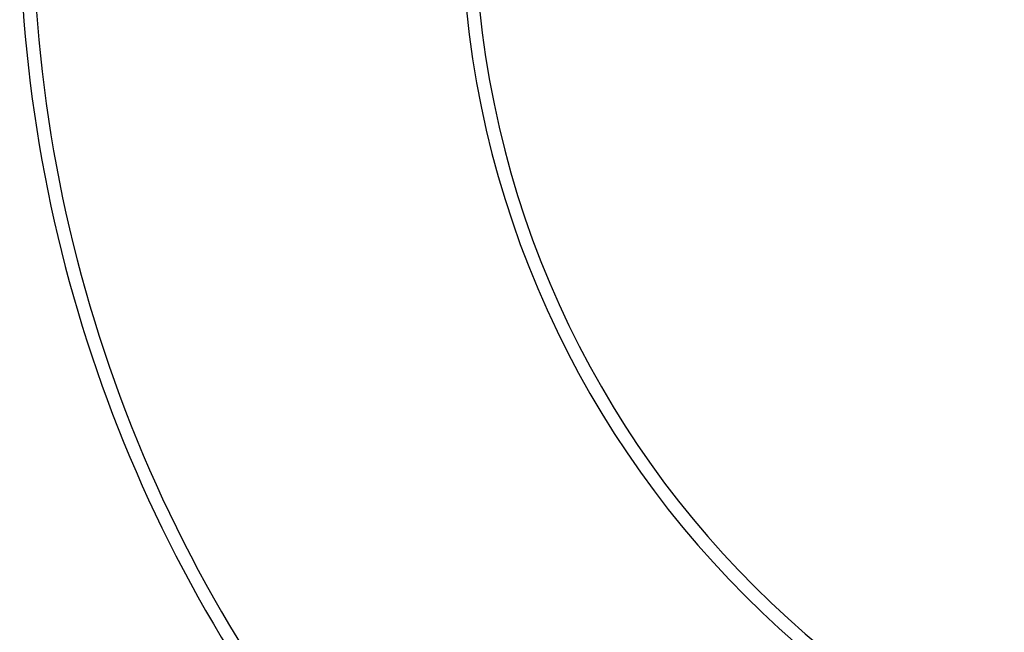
# Model space of a CAD drawing. Header units: millimetres. Extents: x -177 to 471, y -85 to 200.
# Tile 141 of 222: x -50.83 to -35.03, y 91.5 to 101.34. Entities that reach past the tile are written whole.
import ezdxf
from ezdxf.lldxf.tags import DXFTag

# ---------------------------------------------------------------- set-up
doc = ezdxf.new("R2010")
doc.units = ezdxf.units.MM
doc.layers.add('Default', color=7, linetype='Continuous')
doc.layers.add('ELBOW_2.5_1', color=7, linetype='Continuous')
tags = doc.linetypes.add('HIDDEN2', pattern=[4.7625, 3.175, -1.5875]).pattern_tags.tags
tags[6:7] = [DXFTag(74, 4), DXFTag(75, 0), DXFTag(340, '0'), DXFTag(46, 0.0), DXFTag(50, 0.0), DXFTag(44, 0.0), DXFTag(45, 0.0)]
tags[4:5] = [DXFTag(74, 4), DXFTag(75, 0), DXFTag(340, '0'), DXFTag(46, 0.0), DXFTag(50, 0.0), DXFTag(44, 0.0), DXFTag(45, 0.0)]

# ---------------------------------------------------------------- blocks, each defined once
blk = doc.blocks.new('SE')
at = {"layer": 'ELBOW_2.5_1', "color": 7, "linetype": 'Continuous'}
for centre, radius, start, end in [((-28.187, 103.084), 22.639, 180.0017, 220.5502), ((-28.176, 103.083), 15.35, 180, 270)]:
    blk.add_arc(centre, radius, start, end, dxfattribs=at)
at = {"layer": 'ELBOW_2.5_1', "color": 7, "linetype": 'HIDDEN2'}
for centre, radius, start, end in [((-28.18, 103.084), 22.435, 180.001, 221.9438), ((-28.176, 103.083), 15.561, 180, 270)]:
    blk.add_arc(centre, radius, start, end, dxfattribs=at)

msp = doc.modelspace()

# ---------------------------------------------------------------- block references
at = {"layer": 'Default'}
msp.add_blockref('SE', (0, 0), dxfattribs=at)

doc.saveas('drawing.dxf')
